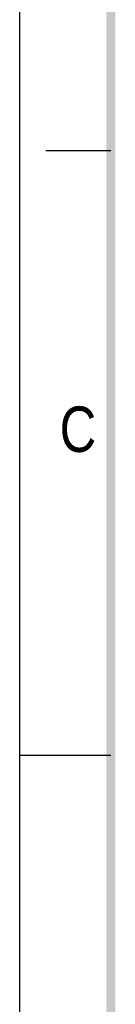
# Model space of a CAD drawing. Header units: millimetres. Extents: x 0 to 210, y 0 to 297.
# Tile 2 of 9: x 0 to 7, y 129 to 205. Entities that reach past the tile are written whole.
import ezdxf

# ---------------------------------------------------------------- set-up
doc = ezdxf.new("R2010")
doc.units = ezdxf.units.MM
doc.header["$LTSCALE"] = 19.36
doc.layers.get('0').update_dxf_attribs({"linetype": 'CONTINUOUS'})
doc.styles.add('TEXTSTYLE_2', font='txt', dxfattribs={"width": 0.75})

msp = doc.modelspace()

# ---------------------------------------------------------------- linework, layer by layer
at = {"color": 2, "linetype": 'CONTINUOUS'}
for p, q in [((0, 0), (0, 297)), ((7, 195), (2, 195)), ((0, 148.5), (7, 148.5))]:
    msp.add_line(p, q, dxfattribs=at)
at = {"color": 7, "linetype": 'CONTINUOUS', "const_width": 0.7}
msp.add_lwpolyline([(7, 7), (7, 290)], dxfattribs=at)

# ---------------------------------------------------------------- texts
at = {"color": 5, "linetype": 'CONTINUOUS', "style": 'TEXTSTYLE_2', "width": 0.833333}
msp.add_text('C', height=3.5, dxfattribs=at).set_placement((3.0702, 171.8336))

doc.saveas('drawing.dxf')
